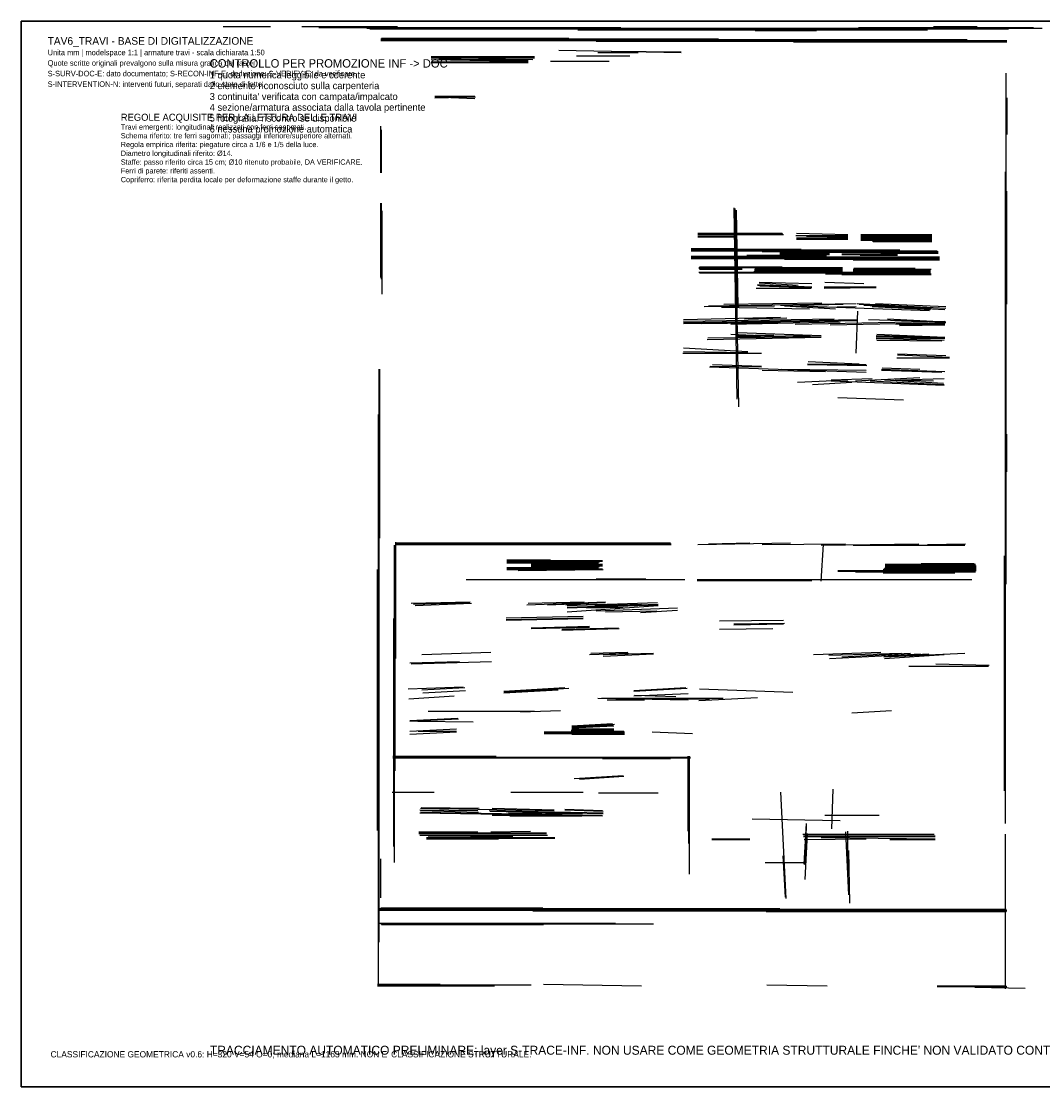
# Model space of a CAD drawing. Header units: millimetres. Extents: x 0 to 107423, y 0 to 18199.
# Tile 1 of 4: x 0 to 17453, y 0 to 18199. Entities that reach past the tile are written whole.
import ezdxf

# ---------------------------------------------------------------- set-up
doc = ezdxf.new("R2010")
doc.units = ezdxf.units.MM
for name, color, linetype in [('00_RASTER_ORIGINALE', 8, 'Continuous'), ('S-CHECK-VER', 1, 'Continuous'), ('S-GRID-E', 4, 'Continuous'), ('S-INF-HORIZ', 3, 'Continuous'), ('S-INF-LONG', 6, 'Continuous'), ('S-INF-VERT', 4, 'Continuous'), ('S-NOTE-VER', 1, 'Continuous'), ('S-TEXT-E', 7, 'Continuous'), ('S-TRACE-INF', 4, 'Continuous'), ('S-TRACE-INF-CLEAN', 4, 'Continuous'), ('S-TRACE-REJECT', 8, 'Continuous')]:
    doc.layers.add(name, color=color, linetype=linetype)
picture_1 = doc.add_image_def('image1.jpg', size_in_pixel=(8222, 1393))

msp = doc.modelspace()

# ---------------------------------------------------------------- linework, layer by layer
at = {"layer": 'S-GRID-E'}
msp.add_lwpolyline([(0, 0), (107423, 0), (107423, 18199), (0, 18199)], close=True, dxfattribs=at)
at = {"layer": 'S-INF-HORIZ'}
for p, q in [((3449, 18109), (4259, 18109)), ((4795, 18109), (6428, 18109)), ((5905, 18082), (17442, 18082)), ((6141, 17873), (16841, 17873)), ((9185, 17704), (11275, 17664)), ((9851, 17664), (10543, 17664)), ((7003, 17599), (8767, 17599)), ((7003, 17573), (8767, 17573)), ((7003, 17547), (8662, 17521)), ((7003, 17508), (8662, 17508)), ((9041, 17521), (10047, 17521)), ((9485, 17612), (10400, 17612)), ((7068, 16893), (7761, 16907)), ((7068, 16907), (7748, 16880)), ((11562, 14581), (13000, 14581)), ((13248, 14581), (14123, 14555)), ((11562, 14555), (13026, 14555)), ((11562, 14529), (12229, 14529)), ((13235, 14542), (14123, 14542)), ((13248, 14503), (14123, 14503)), ((13248, 14476), (14123, 14476)), ((14345, 14555), (15560, 14555)), ((14345, 14516), (15560, 14516)), ((14345, 14489), (15560, 14489)), ((14345, 14463), (15560, 14463)), ((14554, 14437), (15560, 14437)), ((11445, 14307), (13326, 14307)), ((11445, 14280), (15652, 14280)), ((12399, 14202), (13757, 14202)), ((12960, 14254), (15665, 14254)), ((12960, 14228), (13810, 14228)), ((14019, 14228), (14972, 14228)), ((14332, 14202), (14972, 14202)), ((11445, 14176), (15691, 14176)), ((11445, 14150), (15691, 14150)), ((14215, 14124), (15691, 14124)), ((11576, 13993), (14032, 13993)), ((11576, 13915), (15534, 13915)), ((11589, 13967), (12320, 13967)), ((12529, 13967), (14032, 13967)), ((12529, 13941), (14032, 13941)), ((13744, 13888), (15547, 13888)), ((14215, 13967), (15547, 13967)), ((14215, 13941), (15534, 13941)), ((12582, 13692), (13509, 13653)), ((12608, 13745), (13509, 13719)), ((12608, 13732), (13274, 13692)), ((13718, 13640), (14607, 13653)), ((13731, 13745), (14398, 13719)), ((12555, 13640), (13496, 13640)), ((11745, 13340), (14267, 13379)), ((11967, 13314), (13470, 13287)), ((12007, 13366), (13679, 13392)), ((12973, 13353), (15521, 13261)), ((13039, 13340), (13914, 13287)), ((13614, 13314), (14267, 13327)), ((14280, 13379), (15796, 13301)), ((14398, 13353), (15782, 13274)), ((14594, 13379), (15796, 13327)), ((11314, 13105), (12973, 13144)), ((11314, 13078), (13888, 13118)), ((14476, 13105), (15796, 13065)), ((14803, 13118), (15573, 13078)), ((11314, 13039), (14293, 13091)), ((12124, 13026), (13993, 13065)), ((13222, 13026), (15782, 13078)), ((13823, 13013), (15796, 13052)), ((14999, 13013), (15782, 13026)), ((11719, 12765), (13666, 12804)), ((12124, 12856), (13026, 12817)), ((12203, 12817), (13483, 12830)), ((12242, 12882), (13666, 12830)), ((14607, 12817), (15782, 12791)), ((14607, 12778), (15769, 12752)), ((14620, 12856), (15782, 12804)), ((11314, 12621), (12412, 12556)), ((11301, 12530), (12647, 12530)), ((13444, 12386), (14319, 12347)), ((14959, 12451), (15861, 12451)), ((14972, 12504), (15861, 12464)), ((11758, 12294), (14437, 12203)), ((11772, 12308), (12647, 12294)), ((12987, 12255), (14437, 12242)), ((13431, 12334), (14450, 12321)), ((14698, 12255), (15782, 12216)), ((14711, 12281), (15351, 12255)), ((13261, 12033), (14123, 12072)), ((13522, 11994), (14189, 12033)), ((13836, 12072), (14541, 12098)), ((13836, 12059), (15769, 11981)), ((14254, 12059), (15351, 12112)), ((14502, 12059), (15769, 11994)), ((14750, 12072), (15756, 12020)), ((14933, 12072), (15586, 12059)), ((15025, 12072), (15769, 12098)), ((13953, 11772), (15077, 11733)), ((6389, 9289), (11092, 9289)), ((11562, 9263), (13143, 9289)), ((6389, 9263), (11105, 9263)), ((12660, 9263), (14084, 9276)), ((14215, 9250), (16122, 9250)), ((8296, 9002), (9041, 9002)), ((8296, 8976), (9929, 8976)), ((8296, 8950), (9864, 8950)), ((8714, 8924), (9929, 8924)), ((15377, 8937), (16279, 8937)), ((8296, 8871), (9864, 8871)), ((8296, 8845), (9929, 8845)), ((8714, 8897), (9929, 8897)), ((13953, 8819), (16318, 8819)), ((14254, 8793), (16305, 8793)), ((14737, 8845), (16318, 8845)), ((14763, 8911), (16305, 8911)), ((14763, 8884), (16318, 8884)), ((7604, 8662), (11340, 8662)), ((11549, 8662), (16240, 8662)), ((6663, 8257), (7669, 8283)), ((6728, 8218), (7695, 8257)), ((8636, 8231), (9982, 8283)), ((9328, 8218), (10870, 8270)), ((9328, 8192), (10883, 8244)), ((9328, 8114), (10883, 8218)), ((9655, 8179), (10282, 8192)), ((8283, 8009), (9603, 8035)), ((8283, 7983), (9603, 8009)), ((9825, 8127), (11210, 8179)), ((9982, 8114), (10857, 8127)), ((10583, 8101), (11210, 8140)), ((8714, 7826), (9707, 7852)), ((9237, 7800), (10217, 7826)), ((11928, 7957), (13026, 7970)), ((11928, 7813), (12843, 7826)), ((12177, 7905), (13039, 7918)), ((6846, 7382), (8022, 7421)), ((9707, 7382), (10374, 7408)), ((9942, 7356), (10805, 7395)), ((13535, 7382), (14685, 7421)), ((13797, 7369), (15038, 7408)), ((13810, 7317), (15364, 7395)), ((14737, 7343), (16122, 7408)), ((6663, 7225), (8035, 7264)), ((15168, 7186), (16527, 7186)), ((15626, 7225), (16540, 7199)), ((6611, 6794), (7552, 6833)), ((6859, 6729), (7591, 6768)), ((8244, 6742), (9355, 6807)), ((10465, 6755), (11380, 6807)), ((11589, 6794), (13183, 6742)), ((6624, 6624), (7395, 6676)), ((9916, 6637), (11994, 6637)), ((10008, 6611), (10648, 6611)), ((10465, 6676), (11393, 6716)), ((10478, 6689), (11184, 6663)), ((11576, 6598), (12582, 6650)), ((6951, 6415), (8767, 6415)), ((8531, 6402), (9211, 6428)), ((14189, 6389), (14868, 6428)), ((6637, 6245), (7473, 6284)), ((6768, 6245), (7721, 6232)), ((9407, 6154), (10138, 6193)), ((6637, 6075), (7434, 6115)), ((6637, 6023), (7434, 6062)), ((6781, 6075), (7434, 6075)), ((8936, 6049), (10308, 6049)), ((9394, 6075), (10295, 6075)), ((9407, 6128), (10125, 6167)), ((9407, 6115), (10125, 6115)), ((9407, 6023), (10308, 6023)), ((10779, 6062), (11471, 6036)), ((6350, 5631), (11432, 5631)), ((9929, 5605), (11092, 5605)), ((9446, 5265), (10282, 5318)), ((6336, 5030), (7055, 5030)), ((8362, 5030), (9603, 5030)), ((9864, 5017), (10883, 5017)), ((6820, 4756), (9106, 4717)), ((6807, 4677), (9929, 4625)), ((6820, 4717), (7813, 4690)), ((7996, 4717), (9942, 4677)), ((8322, 4677), (9590, 4664)), ((9289, 4730), (9942, 4704)), ((12490, 4573), (13993, 4547)), ((13731, 4638), (14659, 4638)), ((6794, 4351), (7800, 4351)), ((6794, 4325), (8976, 4325)), ((6807, 4298), (8989, 4298)), ((6924, 4259), (9119, 4259)), ((6924, 4233), (8153, 4233)), ((8022, 4351), (8701, 4364)), ((11798, 4233), (12451, 4233)), ((13352, 4312), (15600, 4312)), ((13365, 4272), (15613, 4272)), ((13379, 4220), (14437, 4233)), ((13666, 4259), (15613, 4233)), ((12712, 3828), (13379, 3828)), ((6101, 3018), (16841, 3018)), ((6141, 2783), (10805, 2783)), ((6088, 1738), (8714, 1738)), ((8923, 1751), (10596, 1725)), ((12738, 1738), (13770, 1725)), ((15652, 1712), (16841, 1712))]:
    msp.add_line(p, q, dxfattribs=at)
at = {"layer": 'S-INF-LONG'}
for p, q in [((5905, 18082), (17442, 18082)), ((6141, 17873), (16841, 17873)), ((16815, 4494), (16815, 15626)), ((12190, 14999), (12255, 11615)), ((11445, 14280), (15652, 14280)), ((12960, 14254), (15665, 14254)), ((11445, 14176), (15691, 14176)), ((11445, 14150), (15691, 14150)), ((11576, 13993), (14032, 13993)), ((11576, 13915), (15534, 13915)), ((11745, 13340), (14267, 13379)), ((12973, 13353), (15521, 13261)), ((11314, 13078), (13888, 13118)), ((11314, 13039), (14293, 13091)), ((13222, 13026), (15782, 13078)), ((6114, 2469), (6114, 12255)), ((11758, 12294), (14437, 12203)), ((6389, 9289), (11092, 9289)), ((6376, 3828), (6376, 9250)), ((6389, 9263), (11105, 9263)), ((13953, 8819), (16318, 8819)), ((7604, 8662), (11340, 8662)), ((11549, 8662), (16240, 8662)), ((6350, 5631), (11432, 5631)), ((6807, 4677), (9929, 4625)), ((16815, 1672), (16815, 4312)), ((6101, 3018), (16841, 3018)), ((6141, 2783), (10805, 2783)), ((6088, 1738), (8714, 1738))]:
    msp.add_line(p, q, dxfattribs=at)
at = {"layer": 'S-INF-VERT'}
for p, q in [((16841, 16893), (16841, 16266)), ((6141, 15613), (6141, 16410)), ((16815, 4494), (16815, 15626)), ((6141, 13823), (6141, 15090)), ((6167, 13536), (6167, 14960)), ((12190, 14999), (12255, 11615)), ((12216, 14973), (12242, 13314)), ((14267, 12530), (14293, 13248)), ((6114, 2469), (6114, 12255)), ((6402, 7317), (6402, 9303)), ((6376, 3828), (6376, 9250)), ((13666, 8636), (13705, 9263)), ((11393, 4364), (11393, 5644)), ((11419, 3632), (11419, 5644)), ((12973, 5030), (13065, 3214)), ((13849, 4403), (13875, 5082)), ((13379, 3802), (13418, 4494)), ((13392, 3541), (13431, 4325)), ((14084, 4351), (14136, 3279)), ((16815, 1672), (16815, 4312)), ((14136, 4037), (14149, 3136))]:
    msp.add_line(p, q, dxfattribs=at)
at = {"layer": 'S-TRACE-INF'}
for p, q in [((3449, 18109), (4259, 18109)), ((4795, 18109), (6428, 18109)), ((5082, 18095), (10243, 18095)), ((5905, 18082), (17442, 18082)), ((5958, 18069), (16867, 18069)), ((9511, 18056), (15482, 18056)), ((12542, 18043), (13588, 18043)), ((14306, 18095), (17298, 18095)), ((15586, 18109), (16331, 18109)), ((6141, 17899), (11915, 17899)), ((6141, 17886), (16161, 17886)), ((6141, 17873), (16841, 17873)), ((6154, 17913), (9355, 17913)), ((9825, 17860), (16841, 17860)), ((13196, 17847), (16841, 17847)), ((9185, 17704), (11275, 17664)), ((9851, 17664), (10543, 17664)), ((10086, 17690), (11275, 17677)), ((7003, 17599), (8767, 17599)), ((7003, 17586), (8767, 17586)), ((7003, 17573), (8767, 17573)), ((7003, 17547), (8662, 17521)), ((7003, 17508), (8662, 17508)), ((7003, 17494), (8662, 17494)), ((7133, 17560), (8662, 17534)), ((7813, 17560), (8740, 17547)), ((9041, 17521), (10047, 17521)), ((9485, 17612), (10400, 17612)), ((16828, 8584), (16828, 17312)), ((7068, 16920), (7748, 16920)), ((7068, 16893), (7761, 16907)), ((7068, 16907), (7748, 16880)), ((16841, 16893), (16841, 16266)), ((6141, 15613), (6141, 16410)), ((6154, 15613), (6154, 16345)), ((16815, 4494), (16815, 15626)), ((16841, 13366), (16841, 15299)), ((6141, 13823), (6141, 15090)), ((6154, 13797), (6154, 15090)), ((6167, 13536), (6167, 14960)), ((12177, 15012), (12229, 11746)), ((12190, 14999), (12255, 11615)), ((12216, 14973), (12242, 13314)), ((11562, 14581), (13000, 14581)), ((11562, 14568), (13013, 14568)), ((13248, 14581), (14123, 14555)), ((11562, 14555), (13026, 14555)), ((11562, 14529), (12229, 14529)), ((11562, 14516), (12229, 14516)), ((13235, 14542), (14123, 14542)), ((13248, 14503), (14123, 14503)), ((13248, 14476), (14123, 14476)), ((13418, 14529), (14123, 14516)), ((14345, 14555), (15560, 14555)), ((14345, 14542), (15560, 14542)), ((14345, 14516), (15560, 14516)), ((14345, 14503), (15560, 14503)), ((14345, 14489), (15560, 14489)), ((14345, 14476), (15560, 14476)), ((14345, 14463), (15560, 14463)), ((14541, 14450), (15560, 14450)), ((14554, 14437), (15560, 14437)), ((11445, 14320), (12229, 14320)), ((11445, 14307), (13326, 14307)), ((11445, 14293), (15012, 14293)), ((11445, 14280), (15652, 14280)), ((12399, 14202), (13757, 14202)), ((12660, 14267), (15665, 14267)), ((12960, 14254), (15665, 14254)), ((12960, 14241), (13810, 14241)), ((12960, 14228), (13810, 14228)), ((12960, 14215), (13810, 14215)), ((14019, 14228), (14972, 14228)), ((14019, 14215), (14972, 14215)), ((14332, 14202), (14972, 14202)), ((14685, 14241), (15665, 14241)), ((11445, 14189), (13757, 14189)), ((11445, 14176), (15691, 14176)), ((11445, 14163), (15691, 14163)), ((11445, 14150), (15691, 14150)), ((13039, 14137), (15691, 14137)), ((14215, 14124), (15691, 14124)), ((11576, 13993), (14032, 13993)), ((11576, 13980), (12320, 13980)), ((11576, 13915), (15534, 13915)), ((11589, 14006), (13000, 14006)), ((11589, 13967), (12320, 13967)), ((11589, 13902), (15534, 13902)), ((12516, 13928), (14032, 13928)), ((12529, 13967), (14032, 13967)), ((12529, 13954), (14032, 13954)), ((12529, 13941), (14032, 13941)), ((12542, 13980), (14032, 13980)), ((13744, 13888), (15547, 13888)), ((14019, 13875), (15547, 13875)), ((14215, 13967), (15547, 13967)), ((14215, 13954), (15534, 13954)), ((14215, 13941), (15534, 13941)), ((14215, 13928), (15534, 13928)), ((14228, 13980), (15273, 13980)), ((12582, 13706), (13509, 13666)), ((12582, 13692), (13509, 13653)), ((12608, 13745), (13509, 13719)), ((12608, 13732), (13274, 13692)), ((12621, 13679), (13444, 13653)), ((13718, 13666), (14607, 13666)), ((13718, 13640), (14607, 13653)), ((13731, 13745), (14398, 13719)), ((12555, 13640), (13496, 13640)), ((11667, 13327), (12869, 13340)), ((11745, 13340), (14267, 13379)), ((11967, 13314), (13470, 13287)), ((12007, 13366), (13679, 13392)), ((12973, 13353), (15521, 13261)), ((13039, 13340), (13914, 13287)), ((13300, 13353), (14045, 13366)), ((13614, 13314), (14267, 13327)), ((14280, 13379), (15796, 13301)), ((14319, 13366), (15547, 13301)), ((14398, 13353), (15782, 13274)), ((14541, 13327), (15534, 13274)), ((14594, 13379), (15796, 13327)), ((11314, 13105), (12973, 13144)), ((11314, 13078), (13888, 13118)), ((11314, 13052), (14293, 13105)), ((12359, 13118), (13078, 13131)), ((14267, 12530), (14293, 13248)), ((14476, 13105), (15796, 13065)), ((14803, 13118), (15573, 13078)), ((11314, 13039), (14293, 13091)), ((11628, 13039), (12947, 13052)), ((12124, 13026), (13993, 13065)), ((13222, 13026), (15782, 13078)), ((13823, 13013), (15796, 13052)), ((14946, 13026), (15782, 13039)), ((14999, 13013), (15782, 13026)), ((15012, 13000), (15782, 13013)), ((11719, 12765), (13666, 12804)), ((11732, 12791), (13666, 12817)), ((12124, 12856), (13026, 12817)), ((12203, 12830), (12856, 12843)), ((12203, 12817), (13483, 12830)), ((12242, 12882), (13666, 12830)), ((14607, 12830), (15756, 12804)), ((14607, 12817), (15782, 12791)), ((14607, 12791), (15782, 12778)), ((14607, 12778), (15769, 12752)), ((14620, 12856), (15782, 12804)), ((14620, 12752), (15730, 12739)), ((11314, 12621), (12412, 12556)), ((11301, 12530), (12647, 12530)), ((11314, 12556), (12412, 12543)), ((13444, 12386), (14319, 12347)), ((14959, 12451), (15861, 12451)), ((14972, 12517), (15796, 12490)), ((14972, 12504), (15861, 12464)), ((6114, 2469), (6114, 12255)), ((6127, 9368), (6127, 12255)), ((11758, 12294), (14437, 12203)), ((11772, 12308), (12647, 12294)), ((11811, 12334), (12647, 12308)), ((12660, 12242), (13744, 12216)), ((12987, 12255), (14437, 12242)), ((13431, 12347), (14437, 12334)), ((13431, 12334), (14450, 12321)), ((14698, 12255), (15782, 12216)), ((14698, 12242), (15730, 12203)), ((14711, 12281), (15351, 12255)), ((13261, 12033), (14123, 12072)), ((13522, 11994), (14189, 12033)), ((13836, 12072), (14541, 12098)), ((13836, 12059), (15769, 11981)), ((14254, 12059), (15351, 12112)), ((14502, 12059), (15769, 11994)), ((14750, 12072), (15756, 12020)), ((14933, 12072), (15586, 12059)), ((15025, 12072), (15769, 12098)), ((13953, 11772), (15077, 11733)), ((6101, 1725), (6101, 11484)), ((16841, 10505), (16841, 11145)), ((6389, 9289), (11092, 9289)), ((6402, 7317), (6402, 9303)), ((11562, 9263), (13143, 9289)), ((11745, 9276), (12451, 9289)), ((6376, 3828), (6376, 9250)), ((6389, 9276), (11105, 9276)), ((6389, 9263), (11105, 9263)), ((6389, 5396), (6389, 9250)), ((12660, 9263), (14084, 9276)), ((13666, 9250), (15338, 9276)), ((13666, 8636), (13705, 9263)), ((14215, 9250), (16122, 9250)), ((15482, 9263), (16135, 9276)), ((8296, 9002), (9041, 9002)), ((8296, 8989), (9929, 8989)), ((8296, 8976), (9929, 8976)), ((8296, 8963), (9877, 8963)), ((8296, 8950), (9864, 8950)), ((8714, 8937), (9864, 8937)), ((8714, 8924), (9929, 8924)), ((14763, 8924), (16305, 8924)), ((15377, 8937), (16279, 8937)), ((16802, 5056), (16802, 9067)), ((6088, 4377), (6088, 8832)), ((8296, 8871), (9864, 8871)), ((8296, 8858), (9864, 8858)), ((8296, 8845), (9929, 8845)), ((8296, 8832), (9198, 8832)), ((8492, 8819), (9942, 8832)), ((8714, 8911), (9929, 8911)), ((8714, 8897), (9929, 8897)), ((8714, 8884), (9877, 8884)), ((13953, 8819), (16318, 8819)), ((13953, 8806), (16305, 8806)), ((14254, 8793), (16305, 8793)), ((14724, 8832), (16318, 8832)), ((14724, 8780), (15952, 8780)), ((14737, 8845), (16318, 8845)), ((14750, 8858), (16318, 8858)), ((14763, 8911), (16305, 8911)), ((14763, 8897), (16318, 8897)), ((14763, 8884), (16318, 8884)), ((14763, 8871), (16318, 8871)), ((7604, 8662), (11340, 8662)), ((9825, 8675), (10674, 8675)), ((11549, 8662), (16240, 8662)), ((11549, 8649), (13509, 8649)), ((6663, 8257), (7669, 8283)), ((6702, 8244), (7669, 8270)), ((6728, 8218), (7695, 8257)), ((8636, 8231), (9982, 8283)), ((8662, 8257), (9616, 8283)), ((8989, 8231), (9982, 8270)), ((9302, 8231), (9995, 8244)), ((9328, 8218), (10870, 8270)), ((9328, 8192), (10883, 8244)), ((9328, 8179), (10883, 8231)), ((9328, 8114), (10883, 8218)), ((9655, 8179), (10282, 8192)), ((9799, 8218), (10596, 8244)), ((8283, 8009), (9603, 8035)), ((8283, 7983), (9603, 8009)), ((9825, 8127), (11210, 8179)), ((9982, 8114), (10857, 8127)), ((10583, 8101), (11210, 8140)), ((6363, 4103), (6363, 7996)), ((8283, 7970), (9603, 7996)), ((8714, 7839), (9707, 7865)), ((8714, 7826), (9707, 7852)), ((9237, 7813), (10204, 7839)), ((9237, 7800), (10217, 7826)), ((11928, 7957), (13026, 7970)), ((11928, 7813), (12843, 7826)), ((12177, 7905), (13039, 7918)), ((12177, 7891), (13026, 7905)), ((6846, 7382), (8022, 7421)), ((9707, 7382), (10374, 7408)), ((9733, 7408), (10361, 7421)), ((9942, 7382), (10805, 7408)), ((9942, 7356), (10805, 7395)), ((13535, 7382), (14685, 7421)), ((13797, 7369), (15038, 7408)), ((13810, 7317), (15364, 7395)), ((14019, 7343), (15195, 7408)), ((14737, 7343), (16122, 7408)), ((14737, 7356), (15508, 7395)), ((14750, 7317), (15769, 7382)), ((6637, 7238), (7486, 7264)), ((6663, 7225), (8035, 7264)), ((15168, 7186), (16527, 7186)), ((15626, 7225), (16540, 7199)), ((6611, 6794), (7552, 6833)), ((6846, 6781), (7578, 6820)), ((6859, 6729), (7591, 6768)), ((8244, 6755), (9289, 6820)), ((8244, 6742), (9355, 6807)), ((8244, 6729), (9172, 6781)), ((10465, 6768), (11353, 6820)), ((10465, 6755), (11380, 6807)), ((11589, 6794), (13183, 6742)), ((6624, 6624), (7395, 6676)), ((9851, 6637), (11393, 6611)), ((9916, 6637), (11994, 6637)), ((10008, 6611), (10648, 6611)), ((10465, 6676), (11393, 6716)), ((10478, 6689), (11184, 6663)), ((10831, 6624), (11758, 6624)), ((11576, 6598), (12582, 6650)), ((6951, 6415), (8767, 6415)), ((8531, 6402), (9211, 6428)), ((14189, 6389), (14868, 6428)), ((6637, 6258), (7460, 6297)), ((6637, 6245), (7473, 6284)), ((6768, 6245), (7721, 6232)), ((9407, 6167), (10099, 6206)), ((9407, 6154), (10138, 6193)), ((6637, 6075), (7434, 6115)), ((6637, 6023), (7434, 6062)), ((6781, 6075), (7434, 6075)), ((8936, 6062), (10308, 6062)), ((8936, 6049), (10308, 6049)), ((8936, 6036), (10308, 6036)), ((9394, 6088), (10125, 6088)), ((9394, 6075), (10295, 6075)), ((9407, 6141), (10112, 6180)), ((9407, 6128), (10125, 6167)), ((9407, 6115), (10125, 6115)), ((9407, 6102), (10125, 6102)), ((9407, 6023), (10308, 6023)), ((10779, 6062), (11471, 6036)), ((6350, 5644), (8113, 5644)), ((11393, 4364), (11393, 5644)), ((11406, 4155), (11406, 5644)), ((11419, 3632), (11419, 5644)), ((6350, 5631), (11432, 5631)), ((6350, 5618), (11432, 5618)), ((9929, 5605), (11092, 5605)), ((9446, 5265), (10282, 5318)), ((9537, 5252), (10295, 5305)), ((6336, 5030), (7055, 5030)), ((8362, 5030), (9603, 5030)), ((9864, 5017), (10883, 5017)), ((12973, 5030), (13065, 3214)), ((13849, 4403), (13875, 5082)), ((6820, 4756), (9106, 4717)), ((6833, 4769), (7826, 4756)), ((8048, 4756), (9106, 4730)), ((9289, 4743), (9929, 4717)), ((6807, 4730), (7800, 4717)), ((6807, 4677), (9929, 4625)), ((6820, 4717), (7813, 4690)), ((6820, 4690), (9929, 4638)), ((7996, 4717), (9942, 4677)), ((8009, 4704), (9942, 4664)), ((8048, 4638), (8819, 4638)), ((8322, 4677), (9590, 4664)), ((8349, 4625), (9577, 4625)), ((9289, 4730), (9942, 4704)), ((12490, 4573), (13993, 4547)), ((13731, 4638), (14659, 4638)), ((13379, 3802), (13418, 4494)), ((13392, 3789), (13418, 4455)), ((6794, 4351), (7800, 4351)), ((6794, 4338), (8976, 4338)), ((6794, 4325), (8976, 4325)), ((6807, 4298), (8989, 4298)), ((6924, 4259), (9119, 4259)), ((6924, 4246), (9119, 4246)), ((6924, 4233), (8153, 4233)), ((6951, 4285), (8401, 4272)), ((8022, 4351), (8701, 4364)), ((11798, 4233), (12451, 4233)), ((11798, 4220), (12451, 4220)), ((13352, 4312), (15600, 4312)), ((13365, 4285), (15613, 4285)), ((13365, 4272), (15613, 4272)), ((13379, 4220), (14437, 4233)), ((13392, 3541), (13431, 4325)), ((13666, 4259), (15613, 4233)), ((14084, 4351), (14136, 3279)), ((14123, 3632), (14123, 4364)), ((14842, 4220), (15613, 4220)), ((16815, 1672), (16815, 4312)), ((14136, 4037), (14149, 3136)), ((6141, 3227), (6141, 3893)), ((12712, 3828), (13379, 3828)), ((13013, 3946), (13052, 3240)), ((6101, 3031), (16828, 3031)), ((6101, 3018), (16841, 3018)), ((6127, 3044), (12960, 3044)), ((6141, 3057), (8910, 3057)), ((8740, 3005), (16841, 3005)), ((12725, 2992), (16828, 2992)), ((6127, 2796), (10151, 2796)), ((6141, 2783), (10805, 2783)), ((6154, 2770), (8923, 2770)), ((6088, 1751), (7160, 1751)), ((6088, 1738), (8714, 1738)), ((6088, 1725), (8087, 1725)), ((8923, 1751), (10596, 1725)), ((12738, 1738), (13770, 1725)), ((15652, 1725), (16828, 1725)), ((15652, 1712), (16841, 1712)), ((16292, 1698), (17154, 1685))]:
    msp.add_line(p, q, dxfattribs=at)
at = {"layer": 'S-TRACE-INF-CLEAN'}
for p, q in [((3449, 18109), (4259, 18109)), ((4795, 18109), (6428, 18109)), ((5905, 18082), (17442, 18082)), ((6141, 17873), (16841, 17873)), ((9185, 17704), (11275, 17664)), ((9851, 17664), (10543, 17664)), ((7003, 17599), (8767, 17599)), ((7003, 17573), (8767, 17573)), ((7003, 17547), (8662, 17521)), ((7003, 17508), (8662, 17508)), ((9041, 17521), (10047, 17521)), ((9485, 17612), (10400, 17612)), ((7068, 16893), (7761, 16907)), ((7068, 16907), (7748, 16880)), ((16841, 16893), (16841, 16266)), ((6141, 15613), (6141, 16410)), ((16815, 4494), (16815, 15626)), ((6141, 13823), (6141, 15090)), ((6167, 13536), (6167, 14960)), ((12190, 14999), (12255, 11615)), ((12216, 14973), (12242, 13314)), ((11562, 14581), (13000, 14581)), ((13248, 14581), (14123, 14555)), ((11562, 14555), (13026, 14555)), ((11562, 14529), (12229, 14529)), ((13235, 14542), (14123, 14542)), ((13248, 14503), (14123, 14503)), ((13248, 14476), (14123, 14476)), ((14345, 14555), (15560, 14555)), ((14345, 14516), (15560, 14516)), ((14345, 14489), (15560, 14489)), ((14345, 14463), (15560, 14463)), ((14554, 14437), (15560, 14437)), ((11445, 14307), (13326, 14307)), ((11445, 14280), (15652, 14280)), ((12399, 14202), (13757, 14202)), ((12960, 14254), (15665, 14254)), ((12960, 14228), (13810, 14228)), ((14019, 14228), (14972, 14228)), ((14332, 14202), (14972, 14202)), ((11445, 14176), (15691, 14176)), ((11445, 14150), (15691, 14150)), ((14215, 14124), (15691, 14124)), ((11576, 13993), (14032, 13993)), ((11576, 13915), (15534, 13915)), ((11589, 13967), (12320, 13967)), ((12529, 13967), (14032, 13967)), ((12529, 13941), (14032, 13941)), ((13744, 13888), (15547, 13888)), ((14215, 13967), (15547, 13967)), ((14215, 13941), (15534, 13941)), ((12582, 13692), (13509, 13653)), ((12608, 13745), (13509, 13719)), ((12608, 13732), (13274, 13692)), ((13718, 13640), (14607, 13653)), ((13731, 13745), (14398, 13719)), ((12555, 13640), (13496, 13640)), ((11745, 13340), (14267, 13379)), ((11967, 13314), (13470, 13287)), ((12007, 13366), (13679, 13392)), ((12973, 13353), (15521, 13261)), ((13039, 13340), (13914, 13287)), ((13614, 13314), (14267, 13327)), ((14280, 13379), (15796, 13301)), ((14398, 13353), (15782, 13274)), ((14594, 13379), (15796, 13327)), ((11314, 13105), (12973, 13144)), ((11314, 13078), (13888, 13118)), ((14267, 12530), (14293, 13248)), ((14476, 13105), (15796, 13065)), ((14803, 13118), (15573, 13078)), ((11314, 13039), (14293, 13091)), ((12124, 13026), (13993, 13065)), ((13222, 13026), (15782, 13078)), ((13823, 13013), (15796, 13052)), ((14999, 13013), (15782, 13026)), ((11719, 12765), (13666, 12804)), ((12124, 12856), (13026, 12817)), ((12203, 12817), (13483, 12830)), ((12242, 12882), (13666, 12830)), ((14607, 12817), (15782, 12791)), ((14607, 12778), (15769, 12752)), ((14620, 12856), (15782, 12804)), ((11314, 12621), (12412, 12556)), ((11301, 12530), (12647, 12530)), ((13444, 12386), (14319, 12347)), ((14959, 12451), (15861, 12451)), ((14972, 12504), (15861, 12464)), ((6114, 2469), (6114, 12255)), ((11758, 12294), (14437, 12203)), ((11772, 12308), (12647, 12294)), ((12987, 12255), (14437, 12242)), ((13431, 12334), (14450, 12321)), ((14698, 12255), (15782, 12216)), ((14711, 12281), (15351, 12255)), ((13261, 12033), (14123, 12072)), ((13522, 11994), (14189, 12033)), ((13836, 12072), (14541, 12098)), ((13836, 12059), (15769, 11981)), ((14254, 12059), (15351, 12112)), ((14502, 12059), (15769, 11994)), ((14750, 12072), (15756, 12020)), ((14933, 12072), (15586, 12059)), ((15025, 12072), (15769, 12098)), ((13953, 11772), (15077, 11733)), ((6389, 9289), (11092, 9289)), ((6402, 7317), (6402, 9303)), ((11562, 9263), (13143, 9289)), ((6376, 3828), (6376, 9250)), ((6389, 9263), (11105, 9263)), ((12660, 9263), (14084, 9276)), ((13666, 8636), (13705, 9263)), ((14215, 9250), (16122, 9250)), ((8296, 9002), (9041, 9002)), ((8296, 8976), (9929, 8976)), ((8296, 8950), (9864, 8950)), ((8714, 8924), (9929, 8924)), ((15377, 8937), (16279, 8937)), ((8296, 8871), (9864, 8871)), ((8296, 8845), (9929, 8845)), ((8714, 8897), (9929, 8897)), ((13953, 8819), (16318, 8819)), ((14254, 8793), (16305, 8793)), ((14737, 8845), (16318, 8845)), ((14763, 8911), (16305, 8911)), ((14763, 8884), (16318, 8884)), ((7604, 8662), (11340, 8662)), ((11549, 8662), (16240, 8662)), ((6663, 8257), (7669, 8283)), ((6728, 8218), (7695, 8257)), ((8636, 8231), (9982, 8283)), ((9328, 8218), (10870, 8270)), ((9328, 8192), (10883, 8244)), ((9328, 8114), (10883, 8218)), ((9655, 8179), (10282, 8192)), ((8283, 8009), (9603, 8035)), ((8283, 7983), (9603, 8009)), ((9825, 8127), (11210, 8179)), ((9982, 8114), (10857, 8127)), ((10583, 8101), (11210, 8140)), ((8714, 7826), (9707, 7852)), ((9237, 7800), (10217, 7826)), ((11928, 7957), (13026, 7970)), ((11928, 7813), (12843, 7826)), ((12177, 7905), (13039, 7918)), ((6846, 7382), (8022, 7421)), ((9707, 7382), (10374, 7408)), ((9942, 7356), (10805, 7395)), ((13535, 7382), (14685, 7421)), ((13797, 7369), (15038, 7408)), ((13810, 7317), (15364, 7395)), ((14737, 7343), (16122, 7408)), ((6663, 7225), (8035, 7264)), ((15168, 7186), (16527, 7186)), ((15626, 7225), (16540, 7199)), ((6611, 6794), (7552, 6833)), ((6859, 6729), (7591, 6768)), ((8244, 6742), (9355, 6807)), ((10465, 6755), (11380, 6807)), ((11589, 6794), (13183, 6742)), ((6624, 6624), (7395, 6676)), ((9916, 6637), (11994, 6637)), ((10008, 6611), (10648, 6611)), ((10465, 6676), (11393, 6716)), ((10478, 6689), (11184, 6663)), ((11576, 6598), (12582, 6650)), ((6951, 6415), (8767, 6415)), ((8531, 6402), (9211, 6428)), ((14189, 6389), (14868, 6428)), ((6637, 6245), (7473, 6284)), ((6768, 6245), (7721, 6232)), ((9407, 6154), (10138, 6193)), ((6637, 6075), (7434, 6115)), ((6637, 6023), (7434, 6062)), ((6781, 6075), (7434, 6075)), ((8936, 6049), (10308, 6049)), ((9394, 6075), (10295, 6075)), ((9407, 6128), (10125, 6167)), ((9407, 6115), (10125, 6115)), ((9407, 6023), (10308, 6023)), ((10779, 6062), (11471, 6036)), ((11393, 4364), (11393, 5644)), ((11419, 3632), (11419, 5644)), ((6350, 5631), (11432, 5631)), ((9929, 5605), (11092, 5605)), ((9446, 5265), (10282, 5318)), ((6336, 5030), (7055, 5030)), ((8362, 5030), (9603, 5030)), ((9864, 5017), (10883, 5017)), ((12973, 5030), (13065, 3214)), ((13849, 4403), (13875, 5082)), ((6820, 4756), (9106, 4717)), ((6807, 4677), (9929, 4625)), ((6820, 4717), (7813, 4690)), ((7996, 4717), (9942, 4677)), ((8322, 4677), (9590, 4664)), ((9289, 4730), (9942, 4704)), ((12490, 4573), (13993, 4547)), ((13731, 4638), (14659, 4638)), ((13379, 3802), (13418, 4494)), ((6794, 4351), (7800, 4351)), ((6794, 4325), (8976, 4325)), ((6807, 4298), (8989, 4298)), ((6924, 4259), (9119, 4259)), ((6924, 4233), (8153, 4233)), ((8022, 4351), (8701, 4364)), ((11798, 4233), (12451, 4233)), ((13352, 4312), (15600, 4312)), ((13365, 4272), (15613, 4272)), ((13379, 4220), (14437, 4233)), ((13392, 3541), (13431, 4325)), ((13666, 4259), (15613, 4233)), ((14084, 4351), (14136, 3279)), ((16815, 1672), (16815, 4312)), ((14136, 4037), (14149, 3136)), ((12712, 3828), (13379, 3828)), ((6101, 3018), (16841, 3018)), ((6141, 2783), (10805, 2783)), ((6088, 1738), (8714, 1738)), ((8923, 1751), (10596, 1725)), ((12738, 1738), (13770, 1725)), ((15652, 1712), (16841, 1712))]:
    msp.add_line(p, q, dxfattribs=at)
at = {"layer": 'S-TRACE-REJECT'}
for p, q in [((5082, 18095), (10243, 18095)), ((5958, 18069), (16867, 18069)), ((9511, 18056), (15482, 18056)), ((12542, 18043), (13588, 18043)), ((14306, 18095), (17298, 18095)), ((15586, 18109), (16331, 18109)), ((6141, 17899), (11915, 17899)), ((6141, 17886), (16161, 17886)), ((6154, 17913), (9355, 17913)), ((9825, 17860), (16841, 17860)), ((13196, 17847), (16841, 17847)), ((10086, 17690), (11275, 17677)), ((7003, 17586), (8767, 17586)), ((7003, 17494), (8662, 17494)), ((7133, 17560), (8662, 17534)), ((7813, 17560), (8740, 17547)), ((16828, 8584), (16828, 17312)), ((7068, 16920), (7748, 16920)), ((6154, 15613), (6154, 16345)), ((16841, 13366), (16841, 15299)), ((6154, 13797), (6154, 15090)), ((12177, 15012), (12229, 11746)), ((11562, 14568), (13013, 14568)), ((11562, 14516), (12229, 14516)), ((13418, 14529), (14123, 14516)), ((14345, 14542), (15560, 14542)), ((14345, 14503), (15560, 14503)), ((14345, 14476), (15560, 14476)), ((14541, 14450), (15560, 14450)), ((11445, 14320), (12229, 14320)), ((11445, 14293), (15012, 14293)), ((12660, 14267), (15665, 14267)), ((12960, 14241), (13810, 14241)), ((12960, 14215), (13810, 14215)), ((14019, 14215), (14972, 14215)), ((14685, 14241), (15665, 14241)), ((11445, 14189), (13757, 14189)), ((11445, 14163), (15691, 14163)), ((13039, 14137), (15691, 14137)), ((11576, 13980), (12320, 13980)), ((11589, 14006), (13000, 14006)), ((11589, 13902), (15534, 13902)), ((12516, 13928), (14032, 13928)), ((12529, 13954), (14032, 13954)), ((12542, 13980), (14032, 13980)), ((14019, 13875), (15547, 13875)), ((14215, 13954), (15534, 13954)), ((14215, 13928), (15534, 13928)), ((14228, 13980), (15273, 13980)), ((12582, 13706), (13509, 13666)), ((12621, 13679), (13444, 13653)), ((13718, 13666), (14607, 13666)), ((11667, 13327), (12869, 13340)), ((13300, 13353), (14045, 13366)), ((14319, 13366), (15547, 13301)), ((14541, 13327), (15534, 13274)), ((11314, 13052), (14293, 13105)), ((12359, 13118), (13078, 13131)), ((11628, 13039), (12947, 13052)), ((14946, 13026), (15782, 13039)), ((15012, 13000), (15782, 13013)), ((11732, 12791), (13666, 12817)), ((12203, 12830), (12856, 12843)), ((14607, 12830), (15756, 12804)), ((14607, 12791), (15782, 12778)), ((14620, 12752), (15730, 12739)), ((11314, 12556), (12412, 12543)), ((14972, 12517), (15796, 12490)), ((6127, 9368), (6127, 12255)), ((11811, 12334), (12647, 12308)), ((12660, 12242), (13744, 12216)), ((13431, 12347), (14437, 12334)), ((14698, 12242), (15730, 12203)), ((6101, 1725), (6101, 11484)), ((16841, 10505), (16841, 11145)), ((11745, 9276), (12451, 9289)), ((6389, 9276), (11105, 9276)), ((6389, 5396), (6389, 9250)), ((13666, 9250), (15338, 9276)), ((15482, 9263), (16135, 9276)), ((8296, 8989), (9929, 8989)), ((8296, 8963), (9877, 8963)), ((8714, 8937), (9864, 8937)), ((14763, 8924), (16305, 8924)), ((16802, 5056), (16802, 9067)), ((6088, 4377), (6088, 8832)), ((8296, 8858), (9864, 8858)), ((8296, 8832), (9198, 8832)), ((8492, 8819), (9942, 8832)), ((8714, 8911), (9929, 8911)), ((8714, 8884), (9877, 8884)), ((13953, 8806), (16305, 8806)), ((14724, 8832), (16318, 8832)), ((14724, 8780), (15952, 8780)), ((14750, 8858), (16318, 8858)), ((14763, 8897), (16318, 8897)), ((14763, 8871), (16318, 8871)), ((9825, 8675), (10674, 8675)), ((11549, 8649), (13509, 8649)), ((6702, 8244), (7669, 8270)), ((8662, 8257), (9616, 8283)), ((8989, 8231), (9982, 8270)), ((9302, 8231), (9995, 8244)), ((9328, 8179), (10883, 8231)), ((9799, 8218), (10596, 8244)), ((6363, 4103), (6363, 7996)), ((8283, 7970), (9603, 7996)), ((8714, 7839), (9707, 7865)), ((9237, 7813), (10204, 7839)), ((12177, 7891), (13026, 7905)), ((9733, 7408), (10361, 7421)), ((9942, 7382), (10805, 7408)), ((14019, 7343), (15195, 7408)), ((14737, 7356), (15508, 7395)), ((14750, 7317), (15769, 7382)), ((6637, 7238), (7486, 7264)), ((6846, 6781), (7578, 6820)), ((8244, 6755), (9289, 6820)), ((8244, 6729), (9172, 6781)), ((10465, 6768), (11353, 6820)), ((9851, 6637), (11393, 6611)), ((10831, 6624), (11758, 6624)), ((6637, 6258), (7460, 6297)), ((9407, 6167), (10099, 6206)), ((8936, 6062), (10308, 6062)), ((8936, 6036), (10308, 6036)), ((9394, 6088), (10125, 6088)), ((9407, 6141), (10112, 6180)), ((9407, 6102), (10125, 6102)), ((6350, 5644), (8113, 5644)), ((11406, 4155), (11406, 5644)), ((6350, 5618), (11432, 5618)), ((9537, 5252), (10295, 5305)), ((6833, 4769), (7826, 4756)), ((8048, 4756), (9106, 4730)), ((9289, 4743), (9929, 4717)), ((6807, 4730), (7800, 4717)), ((6820, 4690), (9929, 4638)), ((8009, 4704), (9942, 4664)), ((8048, 4638), (8819, 4638)), ((8349, 4625), (9577, 4625)), ((13392, 3789), (13418, 4455)), ((6794, 4338), (8976, 4338)), ((6924, 4246), (9119, 4246)), ((6951, 4285), (8401, 4272)), ((11798, 4220), (12451, 4220)), ((13365, 4285), (15613, 4285)), ((14123, 3632), (14123, 4364)), ((14842, 4220), (15613, 4220)), ((6141, 3227), (6141, 3893)), ((13013, 3946), (13052, 3240)), ((6101, 3031), (16828, 3031)), ((6127, 3044), (12960, 3044)), ((6141, 3057), (8910, 3057)), ((8740, 3005), (16841, 3005)), ((12725, 2992), (16828, 2992)), ((6127, 2796), (10151, 2796)), ((6154, 2770), (8923, 2770)), ((6088, 1751), (7160, 1751)), ((6088, 1725), (8087, 1725)), ((15652, 1725), (16828, 1725)), ((16292, 1698), (17154, 1685))]:
    msp.add_line(p, q, dxfattribs=at)

# ---------------------------------------------------------------- texts
at = {"layer": 'S-CHECK-VER'}
for s, height, p in [('CONTROLLO PER PROMOZIONE INF -> DOC', 143.09, (3219, 17409)), ('1 quota numerica leggibile e coerente', 119.24, (3219, 17224)), ('2 elemento riconosciuto sulla carpenteria', 119.24, (3219, 17040)), ("3 continuita' verificata con campata/impalcato", 119.24, (3219, 16855)), ('4 sezione/armatura associata dalla tavola pertinente', 119.24, (3219, 16670)), ('5 fotografia: riscontro se disponibile', 119.24, (3219, 16485)), ('6 nessuna promozione automatica', 119.24, (3219, 16300)), ("CLASSIFICAZIONE GEOMETRICA v0.6: H=320 V=54 O=0; mediana L=1163 mm. NON E' CLASSIFICAZIONE STRUTTURALE.", 107.198, (500, 500))]:
    msp.add_text(s, height=height, dxfattribs=at).set_placement(p)
at = {"layer": 'S-NOTE-VER'}
msp.add_text("TRACCIAMENTO AUTOMATICO PRELIMINARE: layer S-TRACE-INF. NON USARE COME GEOMETRIA STRUTTURALE FINCHE' NON VALIDATO CONTRO QUOTE E TAVOLA.", height=153.457, dxfattribs=at).set_placement((3223, 546))
at = {"layer": 'S-TEXT-E'}
for s, height, p in [('TAV6_TRAVI - BASE DI DIGITALIZZAZIONE', 130, (450, 17799)), ('Unita mm | modelspace 1:1 | armature travi - scala dichiarata 1:50', 95, (450, 17619)), ('Quote scritte originali prevalgono sulla misura grafica del raster.', 95, (450, 17439)), ('S-SURV-DOC-E: dato documentato; S-RECON-INF-E: deduzione; S-VERIFY-E: da verificare.', 95, (450, 17259)), ('S-INTERVENTION-N: interventi futuri, separati dallo stato di fatto.', 95, (450, 17079)), ('REGOLE ACQUISITE PER LA LETTURA DELLE TRAVI', 120, (1700, 16500)), ('Travi emergenti: longitudinali realizzati con ferri sagomati.', 90, (1700, 16350)), ('Schema riferito: tre ferri sagomati; passaggi inferiore/superiore alternati.', 90, (1700, 16200)), ('Regola empirica riferita: piegature circa a 1/6 e 1/5 della luce.', 90, (1700, 16050)), ('Staffe: passo riferito circa 15 cm; Ø10 ritenuto probabile, DA VERIFICARE.', 90, (1700, 15750)), ('Diametro longitudinali riferito: Ø14.', 90, (1700, 15900)), ('Ferri di parete: riferiti assenti.', 90, (1700, 15600)), ('Copriferro: riferita perdita locale per deformazione staffe durante il getto.', 90, (1700, 15450))]:
    msp.add_text(s, height=height, dxfattribs=at).set_placement(p)

# ---------------------------------------------------------------- pictures from other files: only their frames are drawn
at = {"layer": '00_RASTER_ORIGINALE'}
image = msp.add_image(picture_1, insert=(0, 0), size_in_units=(107423, 18199), dxfattribs=at)

doc.saveas('drawing.dxf')
